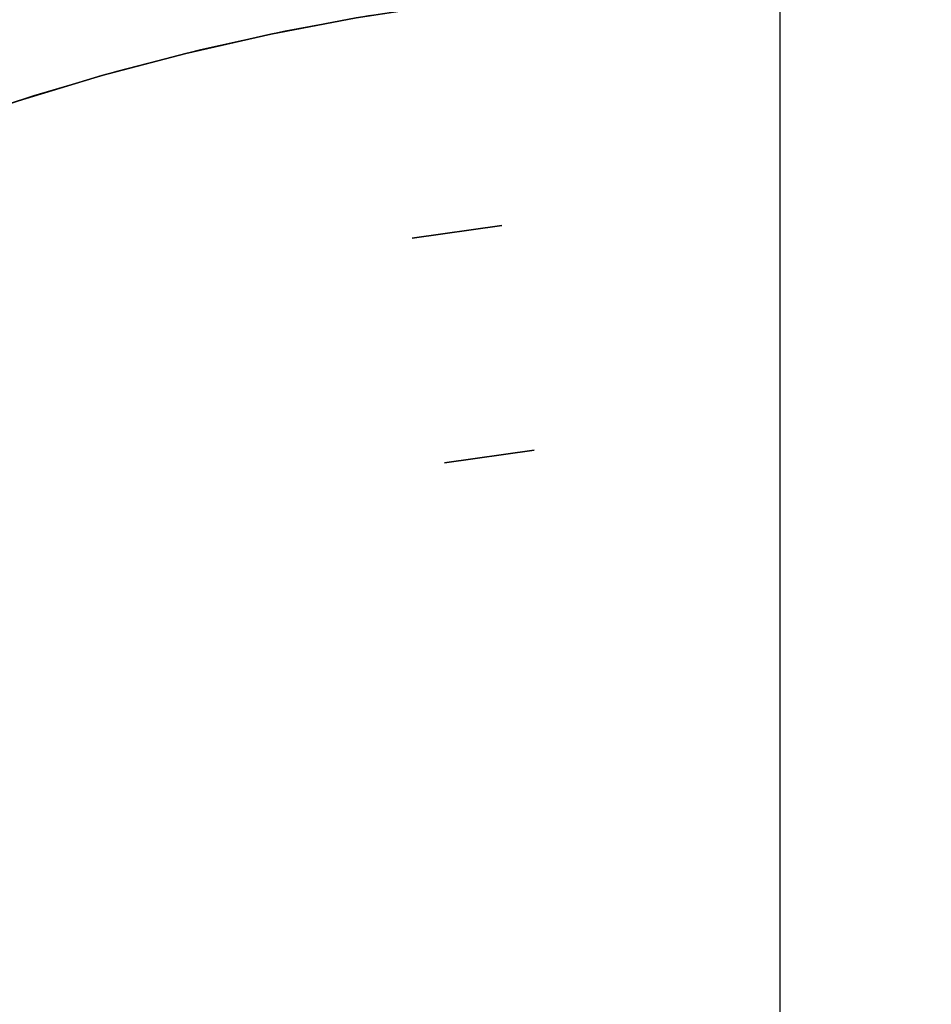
# Model space of a CAD drawing. Header units: millimetres. Extents: x 220 to 1240, y -2940 to -1929.
# Tile 27 of 59: x 629 to 750, y -2240 to -2110. Entities that reach past the tile are written whole.
import ezdxf

# ---------------------------------------------------------------- set-up
doc = ezdxf.new("R2010")
doc.units = ezdxf.units.MM

msp = doc.modelspace()

# ---------------------------------------------------------------- linework, layer by layer
for points in [[(730, -2414.51), (730, -1984.51)], [(730, -2414.51), (730, -1984.51)], [(675.83, -2108.98), (664.57, -2111.06), (653.38, -2113.53), (642.29, -2116.38), (631.3, -2119.61), (620.43, -2123.23), (609.69, -2127.22), (599.1, -2131.58), (588.66, -2136.31), (578.4, -2141.39), (568.32, -2146.83), (558.43, -2152.61), (548.75, -2158.74), (539.29, -2165.2), (530.06, -2171.98), (521.07, -2179.07), (512.33, -2186.48), (503.85, -2194.18)], [(675.83, -2108.98), (664.57, -2111.06), (653.38, -2113.53), (642.29, -2116.38), (631.3, -2119.61), (620.43, -2123.23), (609.69, -2127.22), (599.1, -2131.58), (588.66, -2136.31), (578.4, -2141.39), (568.32, -2146.83), (558.43, -2152.61), (548.75, -2158.74), (539.29, -2165.2), (530.06, -2171.98), (521.07, -2179.07), (512.33, -2186.48), (503.85, -2194.18)], [(502, -2195.94), (510.44, -2188.15), (519.15, -2180.65), (528.12, -2173.46), (537.33, -2166.59), (546.78, -2160.04), (556.45, -2153.83), (566.33, -2147.96), (576.41, -2142.43), (586.67, -2137.26), (597.11, -2132.45), (607.71, -2128), (618.45, -2123.93), (629.34, -2120.24), (640.34, -2116.92), (651.46, -2113.99), (662.66, -2111.45), (673.95, -2109.3)], [(693.24, -2136.71), (681.37, -2138.42)], [(693.24, -2136.71), (681.37, -2138.42)], [(693.24, -2136.71), (681.37, -2138.42)], [(693.24, -2136.71), (681.37, -2138.42)], [(693.24, -2136.71), (681.37, -2138.42)], [(693.24, -2136.71), (681.37, -2138.42)], [(681.37, -2138.42), (693.24, -2136.71)], [(681.37, -2138.42), (693.24, -2136.71)], [(685.64, -2168.11), (697.51, -2166.4)], [(697.51, -2166.4), (685.64, -2168.11)], [(697.51, -2166.4), (685.64, -2168.11)], [(697.51, -2166.4), (685.64, -2168.11)], [(685.64, -2168.11), (697.51, -2166.4)], [(685.64, -2168.11), (697.51, -2166.4)]]:
    msp.add_lwpolyline(points)
at = {"extrusion": (0.989821, 0.142315, 7.47816e-15)}
msp.add_lwpolyline([(-2213.62, -498.01), (-2211.57, -497.97), (-2209.52, -497.87), (-2207.48, -497.69), (-2205.45, -497.45), (-2203.42, -497.13), (-2201.41, -496.75), (-2199.41, -496.3), (-2197.43, -495.78), (-2195.47, -495.19), (-2193.53, -494.54), (-2191.61, -493.82), (-2189.71, -493.04), (-2187.85, -492.19), (-2186.01, -491.28), (-2184.21, -490.3), (-2182.44, -489.27), (-2180.71, -488.18), (-2179.02, -487.02), (-2177.36, -485.81), (-2175.75, -484.55), (-2174.19, -483.23), (-2172.66, -481.86), (-2171.19, -480.43), (-2169.77, -478.96), (-2168.4, -477.44), (-2167.08, -475.87), (-2165.81, -474.26), (-2164.6, -472.61), (-2163.45, -470.91), (-2162.35, -469.18), (-2161.32, -467.41), (-2160.34, -465.61), (-2159.43, -463.77), (-2158.59, -461.91), (-2157.8, -460.02), (-2157.08, -458.1), (-2156.43, -456.16), (-2155.84, -454.19), (-2155.32, -452.21), (-2154.87, -450.21), (-2154.49, -448.2), (-2154.18, -446.17), (-2153.93, -444.14), (-2153.76, -442.1), (-2153.65, -440.05), (-2153.62, -438)], dxfattribs=at)
at = {"extrusion": (0.989821, 0.142315, -1.55068e-14)}
msp.add_lwpolyline([(-2153.62, 161.99), (-2153.65, 164.04), (-2153.76, 166.09), (-2153.93, 168.13), (-2154.18, 170.16), (-2154.49, 172.19), (-2154.87, 174.2), (-2155.32, 176.2), (-2155.84, 178.18), (-2156.43, 180.15), (-2157.08, 182.09), (-2157.8, 184.01), (-2158.59, 185.9), (-2159.43, 187.76), (-2160.34, 189.6), (-2161.32, 191.4), (-2162.35, 193.17), (-2163.45, 194.9), (-2164.6, 196.6), (-2165.81, 198.25), (-2167.08, 199.86), (-2168.4, 201.43), (-2169.77, 202.95), (-2171.19, 204.42), (-2172.66, 205.85), (-2174.19, 207.22), (-2175.75, 208.54), (-2177.36, 209.8), (-2179.02, 211.01), (-2180.71, 212.17), (-2182.44, 213.26), (-2184.21, 214.29), (-2186.01, 215.27), (-2187.85, 216.18), (-2189.71, 217.03), (-2191.61, 217.81), (-2193.53, 218.53), (-2195.47, 219.18), (-2197.43, 219.77), (-2199.41, 220.29), (-2201.41, 220.74), (-2203.42, 221.12), (-2205.45, 221.44), (-2207.48, 221.68), (-2209.52, 221.86), (-2211.57, 221.96), (-2213.62, 221.99)], dxfattribs=at)
at = {"extrusion": (0.989821, 0.142315, 1.76082e-14)}
msp.add_lwpolyline([(-2153.62, -438), (-2153.65, -440.05), (-2153.76, -442.1), (-2153.93, -444.14), (-2154.18, -446.17), (-2154.49, -448.2), (-2154.87, -450.21), (-2155.32, -452.21), (-2155.84, -454.19), (-2156.43, -456.16), (-2157.08, -458.1), (-2157.8, -460.02), (-2158.59, -461.91), (-2159.43, -463.77), (-2160.34, -465.61), (-2161.32, -467.41), (-2162.35, -469.18), (-2163.45, -470.91), (-2164.6, -472.61), (-2165.81, -474.26), (-2167.08, -475.87), (-2168.4, -477.44), (-2169.77, -478.96), (-2171.19, -480.43), (-2172.66, -481.86), (-2174.19, -483.23), (-2175.75, -484.55), (-2177.36, -485.81), (-2179.02, -487.02), (-2180.71, -488.18), (-2182.44, -489.27), (-2184.21, -490.3), (-2186.01, -491.28), (-2187.85, -492.19), (-2189.71, -493.04), (-2191.61, -493.82), (-2193.53, -494.54), (-2195.47, -495.19), (-2197.43, -495.78), (-2199.41, -496.3), (-2201.41, -496.75), (-2203.42, -497.13), (-2205.45, -497.45), (-2207.48, -497.69), (-2209.52, -497.87), (-2211.57, -497.97), (-2213.62, -498.01)], dxfattribs=at)
at = {"extrusion": (0.989821, 0.142315, -5.67061e-15)}
msp.add_lwpolyline([(-2213.62, 221.99), (-2211.57, 221.96), (-2209.52, 221.86), (-2207.48, 221.68), (-2205.45, 221.44), (-2203.42, 221.12), (-2201.41, 220.74), (-2199.41, 220.29), (-2197.43, 219.77), (-2195.47, 219.18), (-2193.53, 218.53), (-2191.61, 217.81), (-2189.71, 217.03), (-2187.85, 216.18), (-2186.01, 215.27), (-2184.21, 214.29), (-2182.44, 213.26), (-2180.71, 212.17), (-2179.02, 211.01), (-2177.36, 209.8), (-2175.75, 208.54), (-2174.19, 207.22), (-2172.66, 205.85), (-2171.19, 204.42), (-2169.77, 202.95), (-2168.4, 201.43), (-2167.08, 199.86), (-2165.81, 198.25), (-2164.6, 196.6), (-2163.45, 194.9), (-2162.35, 193.17), (-2161.32, 191.4), (-2160.34, 189.6), (-2159.43, 187.76), (-2158.59, 185.9), (-2157.8, 184.01), (-2157.08, 182.09), (-2156.43, 180.15), (-2155.84, 178.18), (-2155.32, 176.2), (-2154.87, 174.2), (-2154.49, 172.19), (-2154.18, 170.16), (-2153.93, 168.13), (-2153.76, 166.09), (-2153.65, 164.04), (-2153.62, 161.99)], dxfattribs=at)
at = {"extrusion": (0.989821, 0.142315, 5.18929e-15)}
msp.add_lwpolyline([(-2213.62, -498.01), (-2211.57, -497.97), (-2209.52, -497.87), (-2207.48, -497.69), (-2205.45, -497.45), (-2203.42, -497.13), (-2201.41, -496.75), (-2199.41, -496.3), (-2197.43, -495.78), (-2195.47, -495.19), (-2193.53, -494.54), (-2191.61, -493.82), (-2189.71, -493.04), (-2187.85, -492.19), (-2186.01, -491.28), (-2184.21, -490.3), (-2182.44, -489.27), (-2180.71, -488.18), (-2179.02, -487.02), (-2177.36, -485.81), (-2175.75, -484.55), (-2174.19, -483.23), (-2172.66, -481.86), (-2171.19, -480.43), (-2169.77, -478.96), (-2168.4, -477.44), (-2167.08, -475.87), (-2165.81, -474.26), (-2164.6, -472.61), (-2163.45, -470.91), (-2162.35, -469.18), (-2161.32, -467.41), (-2160.34, -465.61), (-2159.43, -463.77), (-2158.59, -461.91), (-2157.8, -460.02), (-2157.08, -458.1), (-2156.43, -456.16), (-2155.84, -454.19), (-2155.32, -452.21), (-2154.87, -450.21), (-2154.49, -448.2), (-2154.18, -446.17), (-2153.93, -444.14), (-2153.76, -442.1), (-2153.65, -440.05), (-2153.62, -438)], dxfattribs=at)
at = {"extrusion": (0.989821, 0.142315, 6.5536e-16)}
msp.add_lwpolyline([(-2153.62, 161.99), (-2153.65, 164.04), (-2153.76, 166.09), (-2153.93, 168.13), (-2154.18, 170.16), (-2154.49, 172.19), (-2154.87, 174.2), (-2155.32, 176.2), (-2155.84, 178.18), (-2156.43, 180.15), (-2157.08, 182.09), (-2157.8, 184.01), (-2158.59, 185.9), (-2159.43, 187.76), (-2160.34, 189.6), (-2161.32, 191.4), (-2162.35, 193.17), (-2163.45, 194.9), (-2164.6, 196.6), (-2165.81, 198.25), (-2167.08, 199.86), (-2168.4, 201.43), (-2169.77, 202.95), (-2171.19, 204.42), (-2172.66, 205.85), (-2174.19, 207.22), (-2175.75, 208.54), (-2177.36, 209.8), (-2179.02, 211.01), (-2180.71, 212.17), (-2182.44, 213.26), (-2184.21, 214.29), (-2186.01, 215.27), (-2187.85, 216.18), (-2189.71, 217.03), (-2191.61, 217.81), (-2193.53, 218.53), (-2195.47, 219.18), (-2197.43, 219.77), (-2199.41, 220.29), (-2201.41, 220.74), (-2203.42, 221.12), (-2205.45, 221.44), (-2207.48, 221.68), (-2209.52, 221.86), (-2211.57, 221.96), (-2213.62, 221.99)], dxfattribs=at)
at = {"extrusion": (1.51515e-05, -2.17846e-06, 1)}
msp.add_lwpolyline([(1060.01, -2434.51), (1059.81, -2423.02), (1059.21, -2411.54), (1058.21, -2400.09), (1056.81, -2388.68), (1055.01, -2377.33), (1052.83, -2366.05), (1050.25, -2354.85), (1047.28, -2343.74), (1043.93, -2332.75), (1040.19, -2321.88), (1036.08, -2311.15), (1031.6, -2300.57), (1026.75, -2290.14), (1021.55, -2279.9), (1015.99, -2269.84), (1010.08, -2259.98), (1003.83, -2250.34), (997.25, -2240.91), (990.35, -2231.72), (983.13, -2222.78), (975.6, -2214.09), (967.78, -2205.68), (959.67, -2197.54), (951.27, -2189.68), (942.61, -2182.13), (933.7, -2174.87), (924.53, -2167.94), (915.13, -2161.33), (905.51, -2155.05), (895.67, -2149.1), (885.63, -2143.51), (875.4, -2138.27), (865, -2133.38), (854.43, -2128.86), (843.71, -2124.72), (832.86, -2120.95), (821.87, -2117.55), (810.78, -2114.55), (799.59, -2111.93), (788.32, -2109.7), (776.97, -2107.87), (765.57, -2106.43), (754.12, -2105.39), (742.65, -2104.75), (731.16, -2104.51), (719.66, -2104.67), (708.18, -2105.23), (696.73, -2106.19), (685.32, -2107.55), (673.96, -2109.3), (662.67, -2111.45), (651.46, -2113.99), (640.35, -2116.92), (629.34, -2120.24), (618.46, -2123.93), (607.71, -2128.01), (597.11, -2132.45), (586.68, -2137.26), (576.41, -2142.43), (566.34, -2147.96), (556.46, -2153.83), (546.79, -2160.04), (537.34, -2166.59), (528.13, -2173.46), (519.16, -2180.65), (510.45, -2188.15), (502, -2195.94), (493.83, -2204.03), (485.95, -2212.39), (478.36, -2221.02), (471.08, -2229.91), (464.12, -2239.05), (457.47, -2248.43), (451.16, -2258.04), (445.18, -2267.85), (439.55, -2277.87), (434.27, -2288.08), (429.35, -2298.47), (424.8, -2309.02), (420.61, -2319.72), (416.8, -2330.57), (413.37, -2341.54)], dxfattribs=at)
at = {"extrusion": (-1.51515e-05, 2.17846e-06, 1)}
for points in [[(413.36, -2341.54), (416.79, -2330.57), (420.6, -2319.72), (424.78, -2309.02), (429.34, -2298.47), (434.26, -2288.08), (439.54, -2277.87), (445.17, -2267.85), (451.14, -2258.03), (457.46, -2248.43), (464.1, -2239.05), (471.07, -2229.91), (478.35, -2221.02), (485.94, -2212.39), (493.82, -2204.02), (501.99, -2195.94), (510.44, -2188.14), (519.15, -2180.65), (528.12, -2173.46), (537.33, -2166.59), (546.78, -2160.04), (556.44, -2153.83), (566.32, -2147.96), (576.4, -2142.43), (586.66, -2137.26), (597.1, -2132.45), (607.7, -2128), (618.45, -2123.93), (629.33, -2120.23), (640.34, -2116.92), (651.45, -2113.99), (662.66, -2111.45), (673.95, -2109.3), (685.31, -2107.55), (696.72, -2106.19), (708.17, -2105.23), (719.65, -2104.67), (731.14, -2104.51), (742.63, -2104.75), (754.11, -2105.39), (765.56, -2106.43), (776.96, -2107.87), (788.3, -2109.7), (799.58, -2111.93), (810.77, -2114.55), (821.86, -2117.55), (832.84, -2120.94), (843.7, -2124.72), (854.42, -2128.86), (864.99, -2133.38), (875.39, -2138.26), (885.62, -2143.51), (895.66, -2149.1), (905.5, -2155.04), (915.12, -2161.33), (924.52, -2167.94), (933.69, -2174.87), (942.6, -2182.12), (951.26, -2189.68), (959.65, -2197.53), (967.77, -2205.67), (975.59, -2214.09), (983.12, -2222.78), (990.34, -2231.72), (997.24, -2240.91), (1003.82, -2250.33), (1010.07, -2259.98), (1015.97, -2269.84), (1021.53, -2279.9), (1026.74, -2290.14), (1031.59, -2300.56), (1036.07, -2311.15), (1040.18, -2321.88), (1043.91, -2332.75), (1047.27, -2343.74), (1050.23, -2354.85), (1052.81, -2366.05), (1055, -2377.33), (1056.8, -2388.68), (1058.19, -2400.09), (1059.19, -2411.54), (1059.79, -2423.02), (1059.99, -2434.51)], [(413.37, -2341.54), (416.8, -2330.57), (420.61, -2319.72), (424.79, -2309.02), (429.35, -2298.47), (434.27, -2288.08), (439.55, -2277.87), (445.18, -2267.85), (451.15, -2258.03), (457.47, -2248.43), (464.11, -2239.05), (471.08, -2229.91), (478.36, -2221.02), (485.95, -2212.39), (493.83, -2204.02), (502, -2195.94), (510.44, -2188.15), (519.16, -2180.65), (528.12, -2173.46), (537.34, -2166.59), (546.78, -2160.04), (556.45, -2153.83), (566.33, -2147.96), (576.41, -2142.43), (586.67, -2137.26), (597.11, -2132.45), (607.71, -2128), (618.46, -2123.93), (629.34, -2120.24), (640.34, -2116.92), (651.46, -2113.99), (662.67, -2111.45), (673.96, -2109.3), (685.31, -2107.55), (696.73, -2106.19), (708.18, -2105.23), (719.66, -2104.67), (731.15, -2104.51), (742.64, -2104.75), (754.12, -2105.39), (765.56, -2106.43), (776.97, -2107.87), (788.31, -2109.7), (799.59, -2111.93), (810.78, -2114.55), (821.87, -2117.55), (832.85, -2120.94), (843.71, -2124.72), (854.43, -2128.86), (864.99, -2133.38), (875.4, -2138.27), (885.63, -2143.51), (895.67, -2149.1), (905.5, -2155.05), (915.13, -2161.33), (924.53, -2167.94), (933.69, -2174.87), (942.61, -2182.12), (951.27, -2189.68), (959.66, -2197.53), (967.77, -2205.68), (975.6, -2214.09), (983.12, -2222.78), (990.34, -2231.72), (997.25, -2240.91), (1003.83, -2250.33), (1010.07, -2259.98), (1015.98, -2269.84), (1021.54, -2279.9), (1026.75, -2290.14), (1031.6, -2300.57), (1036.08, -2311.15), (1040.19, -2321.88), (1043.92, -2332.75), (1047.27, -2343.74), (1050.24, -2354.85), (1052.82, -2366.05), (1055.01, -2377.33), (1056.8, -2388.68), (1058.2, -2400.09), (1059.2, -2411.54), (1059.8, -2423.02), (1060, -2434.51)]]:
    msp.add_lwpolyline(points, dxfattribs=at)
at = {"extrusion": (0.989821, 0.142315, -1.96183e-14)}
msp.add_lwpolyline([(-2213.62, 371.99), (-2213.6, 373.02), (-2213.55, 374.04), (-2213.46, 375.06), (-2213.34, 376.08), (-2213.18, 377.09), (-2212.99, 378.1), (-2212.76, 379.1), (-2212.51, 380.09), (-2212.21, 381.07), (-2211.89, 382.04), (-2211.53, 383), (-2211.13, 383.95), (-2210.71, 384.88), (-2210.25, 385.8), (-2209.77, 386.7), (-2209.25, 387.58), (-2208.7, 388.45), (-2208.13, 389.3), (-2207.52, 390.12), (-2206.89, 390.93), (-2206.23, 391.71), (-2205.54, 392.47), (-2204.83, 393.21), (-2204.09, 393.92), (-2203.33, 394.61), (-2202.55, 395.27), (-2201.75, 395.9), (-2200.92, 396.5), (-2200.07, 397.08), (-2199.21, 397.63), (-2198.32, 398.14), (-2197.42, 398.63), (-2196.5, 399.09), (-2195.57, 399.51), (-2194.62, 399.9), (-2193.66, 400.26), (-2192.69, 400.59), (-2191.71, 400.88), (-2190.72, 401.14), (-2189.72, 401.37), (-2188.72, 401.56), (-2187.7, 401.72), (-2186.69, 401.84), (-2185.67, 401.93), (-2184.64, 401.98), (-2183.62, 401.99)], dxfattribs=at)
at = {"extrusion": (0.989821, 0.142315, 7.76233e-15)}
msp.add_lwpolyline([(-2183.62, -678.01), (-2184.64, -677.99), (-2185.67, -677.94), (-2186.69, -677.85), (-2187.7, -677.73), (-2188.72, -677.57), (-2189.72, -677.38), (-2190.72, -677.15), (-2191.71, -676.89), (-2192.69, -676.6), (-2193.66, -676.27), (-2194.62, -675.91), (-2195.57, -675.52), (-2196.5, -675.1), (-2197.42, -674.64), (-2198.32, -674.15), (-2199.21, -673.64), (-2200.07, -673.09), (-2200.92, -672.51), (-2201.75, -671.91), (-2202.55, -671.28), (-2203.33, -670.62), (-2204.09, -669.93), (-2204.83, -669.22), (-2205.54, -668.48), (-2206.23, -667.72), (-2206.89, -666.94), (-2207.52, -666.13), (-2208.13, -665.31), (-2208.7, -664.46), (-2209.25, -663.59), (-2209.77, -662.71), (-2210.25, -661.81), (-2210.71, -660.89), (-2211.13, -659.96), (-2211.53, -659.01), (-2211.89, -658.05), (-2212.21, -657.08), (-2212.51, -656.1), (-2212.76, -655.11), (-2212.99, -654.11), (-2213.18, -653.1), (-2213.34, -652.09), (-2213.46, -651.07), (-2213.55, -650.05), (-2213.6, -649.03), (-2213.62, -648.01)], dxfattribs=at)
at = {"extrusion": (0.989821, 0.142315, -3.73331e-15)}
msp.add_lwpolyline([(-2183.62, 401.99), (-2184.64, 401.98), (-2185.67, 401.93), (-2186.69, 401.84), (-2187.7, 401.72), (-2188.72, 401.56), (-2189.72, 401.37), (-2190.72, 401.14), (-2191.71, 400.88), (-2192.69, 400.59), (-2193.66, 400.26), (-2194.62, 399.9), (-2195.57, 399.51), (-2196.5, 399.09), (-2197.42, 398.63), (-2198.32, 398.14), (-2199.21, 397.63), (-2200.07, 397.08), (-2200.92, 396.5), (-2201.75, 395.9), (-2202.55, 395.27), (-2203.33, 394.61), (-2204.09, 393.92), (-2204.83, 393.21), (-2205.54, 392.47), (-2206.23, 391.71), (-2206.89, 390.93), (-2207.52, 390.12), (-2208.13, 389.3), (-2208.7, 388.45), (-2209.25, 387.58), (-2209.77, 386.7), (-2210.25, 385.8), (-2210.71, 384.88), (-2211.13, 383.95), (-2211.53, 383), (-2211.89, 382.04), (-2212.21, 381.07), (-2212.51, 380.09), (-2212.76, 379.1), (-2212.99, 378.1), (-2213.18, 377.09), (-2213.34, 376.08), (-2213.46, 375.06), (-2213.55, 374.04), (-2213.6, 373.02), (-2213.62, 371.99)], dxfattribs=at)
at = {"extrusion": (0.989821, 0.142315, 2.46992e-14)}
msp.add_lwpolyline([(-2213.62, -648.01), (-2213.6, -649.03), (-2213.55, -650.05), (-2213.46, -651.07), (-2213.34, -652.09), (-2213.18, -653.1), (-2212.99, -654.11), (-2212.76, -655.11), (-2212.51, -656.1), (-2212.21, -657.08), (-2211.89, -658.05), (-2211.53, -659.01), (-2211.13, -659.96), (-2210.71, -660.89), (-2210.25, -661.81), (-2209.77, -662.71), (-2209.25, -663.59), (-2208.7, -664.46), (-2208.13, -665.31), (-2207.52, -666.13), (-2206.89, -666.94), (-2206.23, -667.72), (-2205.54, -668.48), (-2204.83, -669.22), (-2204.09, -669.93), (-2203.33, -670.62), (-2202.55, -671.28), (-2201.75, -671.91), (-2200.92, -672.51), (-2200.07, -673.09), (-2199.21, -673.64), (-2198.32, -674.15), (-2197.42, -674.64), (-2196.5, -675.1), (-2195.57, -675.52), (-2194.62, -675.91), (-2193.66, -676.27), (-2192.69, -676.6), (-2191.71, -676.89), (-2190.72, -677.15), (-2189.72, -677.38), (-2188.72, -677.57), (-2187.7, -677.73), (-2186.69, -677.85), (-2185.67, -677.94), (-2184.64, -677.99), (-2183.62, -678.01)], dxfattribs=at)
at = {"extrusion": (0.989821, 0.142315, 5.71469e-15)}
msp.add_lwpolyline([(-2183.62, 401.99), (-2184.64, 401.98), (-2185.67, 401.93), (-2186.69, 401.84), (-2187.7, 401.72), (-2188.72, 401.56), (-2189.72, 401.37), (-2190.72, 401.14), (-2191.71, 400.88), (-2192.69, 400.59), (-2193.66, 400.26), (-2194.62, 399.9), (-2195.57, 399.51), (-2196.5, 399.09), (-2197.42, 398.63), (-2198.32, 398.14), (-2199.21, 397.63), (-2200.07, 397.08), (-2200.92, 396.5), (-2201.75, 395.9), (-2202.55, 395.27), (-2203.33, 394.61), (-2204.09, 393.92), (-2204.83, 393.21), (-2205.54, 392.47), (-2206.23, 391.71), (-2206.89, 390.93), (-2207.52, 390.12), (-2208.13, 389.3), (-2208.7, 388.45), (-2209.25, 387.58), (-2209.77, 386.7), (-2210.25, 385.8), (-2210.71, 384.88), (-2211.13, 383.95), (-2211.53, 383), (-2211.89, 382.04), (-2212.21, 381.07), (-2212.51, 380.09), (-2212.76, 379.1), (-2212.99, 378.1), (-2213.18, 377.09), (-2213.34, 376.08), (-2213.46, 375.06), (-2213.55, 374.04), (-2213.6, 373.02), (-2213.62, 371.99)], dxfattribs=at)
at = {"extrusion": (0.989821, 0.142315, -8.65328e-16)}
msp.add_lwpolyline([(-2213.62, -648.01), (-2213.6, -649.03), (-2213.55, -650.05), (-2213.46, -651.07), (-2213.34, -652.09), (-2213.18, -653.1), (-2212.99, -654.11), (-2212.76, -655.11), (-2212.51, -656.1), (-2212.21, -657.08), (-2211.89, -658.05), (-2211.53, -659.01), (-2211.13, -659.96), (-2210.71, -660.89), (-2210.25, -661.81), (-2209.77, -662.71), (-2209.25, -663.59), (-2208.7, -664.46), (-2208.13, -665.31), (-2207.52, -666.13), (-2206.89, -666.94), (-2206.23, -667.72), (-2205.54, -668.48), (-2204.83, -669.22), (-2204.09, -669.93), (-2203.33, -670.62), (-2202.55, -671.28), (-2201.75, -671.91), (-2200.92, -672.51), (-2200.07, -673.09), (-2199.21, -673.64), (-2198.32, -674.15), (-2197.42, -674.64), (-2196.5, -675.1), (-2195.57, -675.52), (-2194.62, -675.91), (-2193.66, -676.27), (-2192.69, -676.6), (-2191.71, -676.89), (-2190.72, -677.15), (-2189.72, -677.38), (-2188.72, -677.57), (-2187.7, -677.73), (-2186.69, -677.85), (-2185.67, -677.94), (-2184.64, -677.99), (-2183.62, -678.01)], dxfattribs=at)
at = {"extrusion": (0.989821, 0.142315, -2.51861e-15)}
msp.add_lwpolyline([(-2213.62, -498.01), (-2214.64, -498.02), (-2215.67, -498.07), (-2216.69, -498.16), (-2217.7, -498.28), (-2218.72, -498.44), (-2219.72, -498.63), (-2220.72, -498.86), (-2221.71, -499.12), (-2222.69, -499.41), (-2223.66, -499.74), (-2224.62, -500.1), (-2225.57, -500.49), (-2226.5, -500.91), (-2227.42, -501.37), (-2228.32, -501.86), (-2229.21, -502.37), (-2230.07, -502.92), (-2230.92, -503.5), (-2231.75, -504.1), (-2232.55, -504.73), (-2233.33, -505.39), (-2234.09, -506.08), (-2234.83, -506.79), (-2235.54, -507.53), (-2236.23, -508.29), (-2236.89, -509.07), (-2237.52, -509.88), (-2238.13, -510.7), (-2238.7, -511.55), (-2239.25, -512.42), (-2239.77, -513.3), (-2240.25, -514.2), (-2240.71, -515.12), (-2241.13, -516.05), (-2241.53, -517), (-2241.89, -517.96), (-2242.21, -518.93), (-2242.51, -519.91), (-2242.76, -520.9), (-2242.99, -521.9), (-2243.18, -522.91), (-2243.34, -523.92), (-2243.46, -524.94), (-2243.55, -525.96), (-2243.6, -526.98), (-2243.62, -528.01)], dxfattribs=at)
at = {"extrusion": (0.989821, 0.142315, -2.02534e-15)}
msp.add_lwpolyline([(-2243.62, 251.99), (-2243.6, 250.97), (-2243.55, 249.95), (-2243.46, 248.93), (-2243.34, 247.91), (-2243.18, 246.9), (-2242.99, 245.89), (-2242.76, 244.89), (-2242.51, 243.9), (-2242.21, 242.92), (-2241.89, 241.95), (-2241.53, 240.99), (-2241.13, 240.04), (-2240.71, 239.11), (-2240.25, 238.19), (-2239.77, 237.29), (-2239.25, 236.41), (-2238.7, 235.54), (-2238.13, 234.69), (-2237.52, 233.87), (-2236.89, 233.06), (-2236.23, 232.28), (-2235.54, 231.52), (-2234.83, 230.78), (-2234.09, 230.07), (-2233.33, 229.38), (-2232.55, 228.72), (-2231.75, 228.09), (-2230.92, 227.49), (-2230.07, 226.91), (-2229.21, 226.36), (-2228.32, 225.85), (-2227.42, 225.36), (-2226.5, 224.9), (-2225.57, 224.48), (-2224.62, 224.09), (-2223.66, 223.73), (-2222.69, 223.4), (-2221.71, 223.11), (-2220.72, 222.85), (-2219.72, 222.62), (-2218.72, 222.43), (-2217.7, 222.27), (-2216.69, 222.15), (-2215.67, 222.06), (-2214.64, 222.01), (-2213.62, 221.99)], dxfattribs=at)
at = {"extrusion": (0.989821, 0.142315, -2.39887e-16)}
msp.add_lwpolyline([(-2213.62, 356.99), (-2214.64, 356.98), (-2215.67, 356.93), (-2216.69, 356.84), (-2217.7, 356.72), (-2218.72, 356.56), (-2219.72, 356.37), (-2220.72, 356.14), (-2221.71, 355.88), (-2222.69, 355.59), (-2223.66, 355.26), (-2224.62, 354.9), (-2225.57, 354.51), (-2226.5, 354.09), (-2227.42, 353.63), (-2228.32, 353.14), (-2229.21, 352.63), (-2230.07, 352.08), (-2230.92, 351.5), (-2231.75, 350.9), (-2232.55, 350.27), (-2233.33, 349.61), (-2234.09, 348.92), (-2234.83, 348.21), (-2235.54, 347.47), (-2236.23, 346.71), (-2236.89, 345.93), (-2237.52, 345.12), (-2238.13, 344.3), (-2238.7, 343.45), (-2239.25, 342.58), (-2239.77, 341.7), (-2240.25, 340.8), (-2240.71, 339.88), (-2241.13, 338.95), (-2241.53, 338), (-2241.89, 337.04), (-2242.21, 336.07), (-2242.51, 335.09), (-2242.76, 334.1), (-2242.99, 333.1), (-2243.18, 332.09), (-2243.34, 331.08), (-2243.46, 330.06), (-2243.55, 329.04), (-2243.6, 328.02), (-2243.62, 326.99)], dxfattribs=at)
at = {"extrusion": (1, 0, 0)}
for points in [[(-2137.56, 371.99), (-2137.56, 356.99)], [(-2137.56, -633.01), (-2137.56, -648.01)], [(-2136.71, 356.99), (-2136.71, 371.99)], [(-2136.71, -648.01), (-2136.71, -633.01)], [(-2138.42, 371.99), (-2138.42, 356.99)], [(-2138.42, -633.01), (-2138.42, -648.01)], [(-2167.26, 326.99), (-2167.26, 251.99)], [(-2167.26, -528.01), (-2167.26, -603.01)], [(-2166.4, 251.99), (-2166.4, 326.99)], [(-2166.4, -528.01), (-2166.4, -603.01)], [(-2168.11, -528.01), (-2168.11, -603.01)], [(-2168.11, 326.99), (-2168.11, 251.99)]]:
    msp.add_lwpolyline(points, dxfattribs=at)
at = {"extrusion": (0.989821, 0.142315, -2.27823e-15)}
msp.add_lwpolyline([(-2243.62, -603.01), (-2243.6, -604.03), (-2243.55, -605.05), (-2243.46, -606.07), (-2243.34, -607.09), (-2243.18, -608.1), (-2242.99, -609.11), (-2242.76, -610.11), (-2242.51, -611.1), (-2242.21, -612.08), (-2241.89, -613.05), (-2241.53, -614.01), (-2241.13, -614.96), (-2240.71, -615.89), (-2240.25, -616.81), (-2239.77, -617.71), (-2239.25, -618.59), (-2238.7, -619.46), (-2238.13, -620.31), (-2237.52, -621.13), (-2236.89, -621.94), (-2236.23, -622.72), (-2235.54, -623.48), (-2234.83, -624.22), (-2234.09, -624.93), (-2233.33, -625.62), (-2232.55, -626.28), (-2231.75, -626.91), (-2230.92, -627.51), (-2230.07, -628.09), (-2229.21, -628.64), (-2228.32, -629.15), (-2227.42, -629.64), (-2226.5, -630.1), (-2225.57, -630.52), (-2224.62, -630.91), (-2223.66, -631.27), (-2222.69, -631.6), (-2221.71, -631.89), (-2220.72, -632.15), (-2219.72, -632.38), (-2218.72, -632.57), (-2217.7, -632.73), (-2216.69, -632.85), (-2215.67, -632.94), (-2214.64, -632.99), (-2213.62, -633.01)], dxfattribs=at)
at = {"extrusion": (0.989821, 0.142315, 1.54918e-14)}
msp.add_lwpolyline([(-2243.62, -528.01), (-2243.6, -526.98), (-2243.55, -525.96), (-2243.46, -524.94), (-2243.34, -523.92), (-2243.18, -522.91), (-2242.99, -521.9), (-2242.76, -520.9), (-2242.51, -519.91), (-2242.21, -518.93), (-2241.89, -517.96), (-2241.53, -517), (-2241.13, -516.05), (-2240.71, -515.12), (-2240.25, -514.2), (-2239.77, -513.3), (-2239.25, -512.42), (-2238.7, -511.55), (-2238.13, -510.7), (-2237.52, -509.88), (-2236.89, -509.07), (-2236.23, -508.29), (-2235.54, -507.53), (-2234.83, -506.79), (-2234.09, -506.08), (-2233.33, -505.39), (-2232.55, -504.73), (-2231.75, -504.1), (-2230.92, -503.5), (-2230.07, -502.92), (-2229.21, -502.37), (-2228.32, -501.86), (-2227.42, -501.37), (-2226.5, -500.91), (-2225.57, -500.49), (-2224.62, -500.1), (-2223.66, -499.74), (-2222.69, -499.41), (-2221.71, -499.12), (-2220.72, -498.86), (-2219.72, -498.63), (-2218.72, -498.44), (-2217.7, -498.28), (-2216.69, -498.16), (-2215.67, -498.07), (-2214.64, -498.02), (-2213.62, -498.01)], dxfattribs=at)
at = {"extrusion": (0.989821, 0.142315, -1.41797e-14)}
msp.add_lwpolyline([(-2213.62, 221.99), (-2214.64, 222.01), (-2215.67, 222.06), (-2216.69, 222.15), (-2217.7, 222.27), (-2218.72, 222.43), (-2219.72, 222.62), (-2220.72, 222.85), (-2221.71, 223.11), (-2222.69, 223.4), (-2223.66, 223.73), (-2224.62, 224.09), (-2225.57, 224.48), (-2226.5, 224.9), (-2227.42, 225.36), (-2228.32, 225.85), (-2229.21, 226.36), (-2230.07, 226.91), (-2230.92, 227.49), (-2231.75, 228.09), (-2232.55, 228.72), (-2233.33, 229.38), (-2234.09, 230.07), (-2234.83, 230.78), (-2235.54, 231.52), (-2236.23, 232.28), (-2236.89, 233.06), (-2237.52, 233.87), (-2238.13, 234.69), (-2238.7, 235.54), (-2239.25, 236.41), (-2239.77, 237.29), (-2240.25, 238.19), (-2240.71, 239.11), (-2241.13, 240.04), (-2241.53, 240.99), (-2241.89, 241.95), (-2242.21, 242.92), (-2242.51, 243.9), (-2242.76, 244.89), (-2242.99, 245.89), (-2243.18, 246.9), (-2243.34, 247.91), (-2243.46, 248.93), (-2243.55, 249.95), (-2243.6, 250.97), (-2243.62, 251.99)], dxfattribs=at)
at = {"extrusion": (0.989821, 0.142315, -4.56258e-14)}
msp.add_lwpolyline([(-2243.62, 326.99), (-2243.6, 328.02), (-2243.55, 329.04), (-2243.46, 330.06), (-2243.34, 331.08), (-2243.18, 332.09), (-2242.99, 333.1), (-2242.76, 334.1), (-2242.51, 335.09), (-2242.21, 336.07), (-2241.89, 337.04), (-2241.53, 338), (-2241.13, 338.95), (-2240.71, 339.88), (-2240.25, 340.8), (-2239.77, 341.7), (-2239.25, 342.58), (-2238.7, 343.45), (-2238.13, 344.3), (-2237.52, 345.12), (-2236.89, 345.93), (-2236.23, 346.71), (-2235.54, 347.47), (-2234.83, 348.21), (-2234.09, 348.92), (-2233.33, 349.61), (-2232.55, 350.27), (-2231.75, 350.9), (-2230.92, 351.5), (-2230.07, 352.08), (-2229.21, 352.63), (-2228.32, 353.14), (-2227.42, 353.63), (-2226.5, 354.09), (-2225.57, 354.51), (-2224.62, 354.9), (-2223.66, 355.26), (-2222.69, 355.59), (-2221.71, 355.88), (-2220.72, 356.14), (-2219.72, 356.37), (-2218.72, 356.56), (-2217.7, 356.72), (-2216.69, 356.84), (-2215.67, 356.93), (-2214.64, 356.98), (-2213.62, 356.99)], dxfattribs=at)
at = {"extrusion": (0.989821, 0.142315, 2.83885e-14)}
msp.add_lwpolyline([(-2213.62, -633.01), (-2214.64, -632.99), (-2215.67, -632.94), (-2216.69, -632.85), (-2217.7, -632.73), (-2218.72, -632.57), (-2219.72, -632.38), (-2220.72, -632.15), (-2221.71, -631.89), (-2222.69, -631.6), (-2223.66, -631.27), (-2224.62, -630.91), (-2225.57, -630.52), (-2226.5, -630.1), (-2227.42, -629.64), (-2228.32, -629.15), (-2229.21, -628.64), (-2230.07, -628.09), (-2230.92, -627.51), (-2231.75, -626.91), (-2232.55, -626.28), (-2233.33, -625.62), (-2234.09, -624.93), (-2234.83, -624.22), (-2235.54, -623.48), (-2236.23, -622.72), (-2236.89, -621.94), (-2237.52, -621.13), (-2238.13, -620.31), (-2238.7, -619.46), (-2239.25, -618.59), (-2239.77, -617.71), (-2240.25, -616.81), (-2240.71, -615.89), (-2241.13, -614.96), (-2241.53, -614.01), (-2241.89, -613.05), (-2242.21, -612.08), (-2242.51, -611.1), (-2242.76, -610.11), (-2242.99, -609.11), (-2243.18, -608.1), (-2243.34, -607.09), (-2243.46, -606.07), (-2243.55, -605.05), (-2243.6, -604.03), (-2243.62, -603.01)], dxfattribs=at)
at = {"extrusion": (0.989821, 0.142315, 1.28648e-14)}
msp.add_lwpolyline([(-2213.62, -498.01), (-2214.64, -498.02), (-2215.67, -498.07), (-2216.69, -498.16), (-2217.7, -498.28), (-2218.72, -498.44), (-2219.72, -498.63), (-2220.72, -498.86), (-2221.71, -499.12), (-2222.69, -499.41), (-2223.66, -499.74), (-2224.62, -500.1), (-2225.57, -500.49), (-2226.5, -500.91), (-2227.42, -501.37), (-2228.32, -501.86), (-2229.21, -502.37), (-2230.07, -502.92), (-2230.92, -503.5), (-2231.75, -504.1), (-2232.55, -504.73), (-2233.33, -505.39), (-2234.09, -506.08), (-2234.83, -506.79), (-2235.54, -507.53), (-2236.23, -508.29), (-2236.89, -509.07), (-2237.52, -509.88), (-2238.13, -510.7), (-2238.7, -511.55), (-2239.25, -512.42), (-2239.77, -513.3), (-2240.25, -514.2), (-2240.71, -515.12), (-2241.13, -516.05), (-2241.53, -517), (-2241.89, -517.96), (-2242.21, -518.93), (-2242.51, -519.91), (-2242.76, -520.9), (-2242.99, -521.9), (-2243.18, -522.91), (-2243.34, -523.92), (-2243.46, -524.94), (-2243.55, -525.96), (-2243.6, -526.98), (-2243.62, -528.01)], dxfattribs=at)
at = {"extrusion": (0.989821, 0.142315, -5.35214e-15)}
msp.add_lwpolyline([(-2243.62, 251.99), (-2243.6, 250.97), (-2243.55, 249.95), (-2243.46, 248.93), (-2243.34, 247.91), (-2243.18, 246.9), (-2242.99, 245.89), (-2242.76, 244.89), (-2242.51, 243.9), (-2242.21, 242.92), (-2241.89, 241.95), (-2241.53, 240.99), (-2241.13, 240.04), (-2240.71, 239.11), (-2240.25, 238.19), (-2239.77, 237.29), (-2239.25, 236.41), (-2238.7, 235.54), (-2238.13, 234.69), (-2237.52, 233.87), (-2236.89, 233.06), (-2236.23, 232.28), (-2235.54, 231.52), (-2234.83, 230.78), (-2234.09, 230.07), (-2233.33, 229.38), (-2232.55, 228.72), (-2231.75, 228.09), (-2230.92, 227.49), (-2230.07, 226.91), (-2229.21, 226.36), (-2228.32, 225.85), (-2227.42, 225.36), (-2226.5, 224.9), (-2225.57, 224.48), (-2224.62, 224.09), (-2223.66, 223.73), (-2222.69, 223.4), (-2221.71, 223.11), (-2220.72, 222.85), (-2219.72, 222.62), (-2218.72, 222.43), (-2217.7, 222.27), (-2216.69, 222.15), (-2215.67, 222.06), (-2214.64, 222.01), (-2213.62, 221.99)], dxfattribs=at)
at = {"extrusion": (0.989821, 0.142315, -9.1306e-15)}
msp.add_lwpolyline([(-2213.62, 356.99), (-2214.64, 356.98), (-2215.67, 356.93), (-2216.69, 356.84), (-2217.7, 356.72), (-2218.72, 356.56), (-2219.72, 356.37), (-2220.72, 356.14), (-2221.71, 355.88), (-2222.69, 355.59), (-2223.66, 355.26), (-2224.62, 354.9), (-2225.57, 354.51), (-2226.5, 354.09), (-2227.42, 353.63), (-2228.32, 353.14), (-2229.21, 352.63), (-2230.07, 352.08), (-2230.92, 351.5), (-2231.75, 350.9), (-2232.55, 350.27), (-2233.33, 349.61), (-2234.09, 348.92), (-2234.83, 348.21), (-2235.54, 347.47), (-2236.23, 346.71), (-2236.89, 345.93), (-2237.52, 345.12), (-2238.13, 344.3), (-2238.7, 343.45), (-2239.25, 342.58), (-2239.77, 341.7), (-2240.25, 340.8), (-2240.71, 339.88), (-2241.13, 338.95), (-2241.53, 338), (-2241.89, 337.04), (-2242.21, 336.07), (-2242.51, 335.09), (-2242.76, 334.1), (-2242.99, 333.1), (-2243.18, 332.09), (-2243.34, 331.08), (-2243.46, 330.06), (-2243.55, 329.04), (-2243.6, 328.02), (-2243.62, 326.99)], dxfattribs=at)
at = {"extrusion": (0.989821, 0.142315, 2.81667e-14)}
msp.add_lwpolyline([(-2243.62, -603.01), (-2243.6, -604.03), (-2243.55, -605.05), (-2243.46, -606.07), (-2243.34, -607.09), (-2243.18, -608.1), (-2242.99, -609.11), (-2242.76, -610.11), (-2242.51, -611.1), (-2242.21, -612.08), (-2241.89, -613.05), (-2241.53, -614.01), (-2241.13, -614.96), (-2240.71, -615.89), (-2240.25, -616.81), (-2239.77, -617.71), (-2239.25, -618.59), (-2238.7, -619.46), (-2238.13, -620.31), (-2237.52, -621.13), (-2236.89, -621.94), (-2236.23, -622.72), (-2235.54, -623.48), (-2234.83, -624.22), (-2234.09, -624.93), (-2233.33, -625.62), (-2232.55, -626.28), (-2231.75, -626.91), (-2230.92, -627.51), (-2230.07, -628.09), (-2229.21, -628.64), (-2228.32, -629.15), (-2227.42, -629.64), (-2226.5, -630.1), (-2225.57, -630.52), (-2224.62, -630.91), (-2223.66, -631.27), (-2222.69, -631.6), (-2221.71, -631.89), (-2220.72, -632.15), (-2219.72, -632.38), (-2218.72, -632.57), (-2217.7, -632.73), (-2216.69, -632.85), (-2215.67, -632.94), (-2214.64, -632.99), (-2213.62, -633.01)], dxfattribs=at)

doc.saveas('drawing.dxf')
